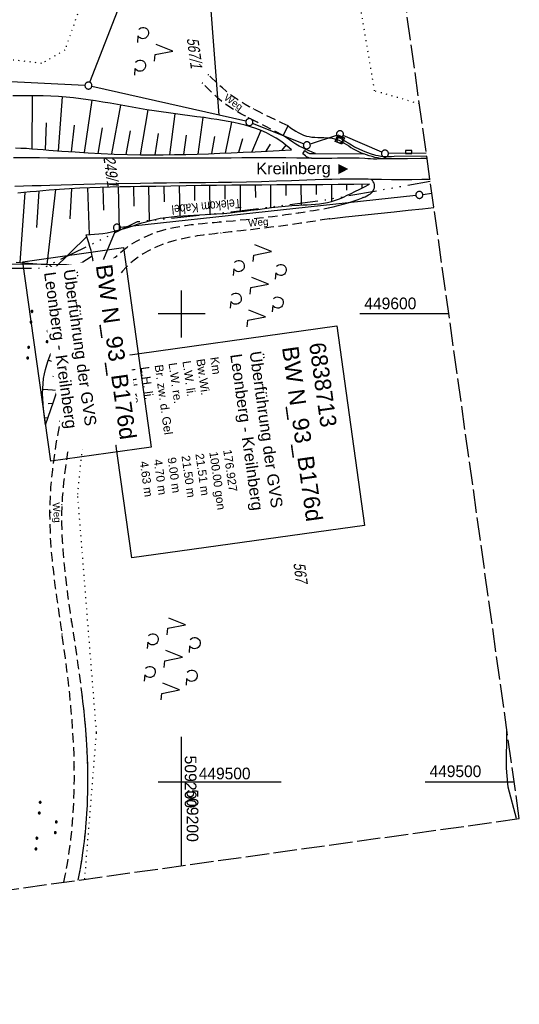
# Model space of a CAD drawing. Extents: x 508886 to 509272, y 449452 to 450225.
# Tile 11 of 45: x 509165 to 509272, y 449452 to 449663. Entities that reach past the tile are written whole.
import ezdxf
from ezdxf.enums import TextEntityAlignment as Align

# ---------------------------------------------------------------- set-up
doc = ezdxf.new("R2010")
doc.units = 0
doc.header["$LTSCALE"] = 10
doc.header["$MEASUREMENT"] = 0
for name, pattern in [('ACAD_ISO14W100', [25.5, 12, -3, 0.5, -3, 0.5, -3, 0.5, -3]), ('AUSGEZOGEN', [0]), ('LT00', [0]), ('LT11', [0.3, 0.2, -0.1]), ('LT14', [0.6, 0.5, -0.1]), ('PUNKTX2_STR', [0.6, 0.1, -0.5])]:
    doc.linetypes.add(name, pattern=pattern)
doc.layers.get('0').update_dxf_attribs({"linetype": 'LT00'})
for name, color, linetype in [('--EK_BW_TEXT_B', 20, 'LT00'), ('--EK_FBR', 250, 'LT00'), ('--WASSER_GRENZE', 180, 'PUNKTX2_STR'), ('BW_TEXT_B', 20, 'AUSGEZOGEN'), ('DFK_FLUR_NR', 250, 'LT00'), ('DFK_GZPKT', 250, 'LT00'), ('DFK_KATASTER', 250, 'LT00'), ('DFK_NUTZUNG', 250, 'LT00'), ('DFK_NUTZUNGSGRENZE', 70, 'PUNKTX2_STR'), ('FELDWEG_TEXT', 250, 'Continuous'), ('ORTSRICHTUNG', 7, 'Continuous'), ('TELEKOM', 210, 'ACAD_ISO14W100'), ('TELEKOM_TEXT', 210, 'Continuous'), ('V123_AFBR_BAB', 250, 'LT00'), ('V123_BOESCH', 250, 'LT00'), ('V123_BOSCHUNG', 250, 'LT00'), ('V123_EINFAHRT', 250, 'LT00'), ('V123_FELDWEG', 250, 'LT11'), ('V123_KA_MULD', 182, 'LT00'), ('V123_RASTER', 250, 'LT00'), ('V123_RINNE', 182, 'LT00'), ('V123_SINKK', 182, 'LT00'), ('V124_FELDWEG', 250, 'LT11'), ('V124_RASTER', 250, 'LT00')]:
    doc.layers.add(name, color=color, linetype=linetype)
doc.layers.add('-BLATT_123-RAND', color=7, linetype='LT14', plot=False)
doc.styles.add('Beschrift', font='ARIAL.TTF')
doc.styles.get("Standard").update_dxf_attribs({"font": 'ARIAL.TTF'})
doc.styles.add('Versorgungsltg', font='ARIAL.TTF', dxfattribs={"width": 0.8, "height": 2})

# ---------------------------------------------------------------- blocks, each defined once
blk = doc.blocks.new('SYMB7010')
at = {"color": 0, "linetype": 'ByBlock'}
for points in [[(-0.031408, 0.499213), (-0.093728, 0.49134), (-0.15457, 0.475719), (-0.212975, 0.452595), (-0.268021, 0.422333), (-0.31884, 0.385411), (-0.36463, 0.342411), (-0.40467, 0.29401), (-0.438329, 0.240973), (-0.465074, 0.184136), (-0.484486, 0.124395), (-0.496256, 0.062692), (-0.5002, 0)], [(-0.5002, 0), (-0.496256, -0.062692), (-0.484486, -0.124395), (-0.465075, -0.184136), (-0.438329, -0.240973), (-0.404671, -0.29401), (-0.36463, -0.342411), (-0.31884, -0.385411), (-0.268021, -0.422333), (-0.212975, -0.452595), (-0.154571, -0.475719), (-0.093728, -0.49134), (-0.031408, -0.499213), (0.031408, -0.499213)], [(0.5002, 0), (0.496256, 0.062692), (0.484485, 0.124395), (0.465074, 0.184136), (0.438329, 0.240973), (0.40467, 0.29401), (0.36463, 0.342411), (0.31884, 0.385411), (0.268021, 0.422333), (0.212975, 0.452595), (0.15457, 0.475719), (0.093728, 0.49134), (0.031408, 0.499213), (-0.031408, 0.499213)], [(0.031408, -0.499213), (0.093728, -0.491341), (0.15457, -0.475719), (0.212975, -0.452595), (0.268021, -0.422333), (0.31884, -0.385411), (0.36463, -0.342411), (0.404671, -0.294011), (0.438329, -0.240974), (0.465075, -0.184136), (0.484486, -0.124395), (0.496256, -0.062692), (0.500201, 0)]]:
    blk.add_lwpolyline(points, dxfattribs=at)
blk = doc.blocks.new('SYMB7201')
at = {"color": 0, "linetype": 'ByBlock'}
for p, q in [((0, 0.385), (-0.11, 0.015)), ((-0.255, -0.385), (-0.115, -0.385)), ((0.445, -0.385), (0.585, -0.385))]:
    blk.add_line(p, q, dxfattribs=at)
for points in [[(0.25, 0.015), (0.11, 0.015), (0, 0.385)], [(-0.393816, -0.383308), (-0.416239, -0.362945), (-0.432849, -0.337617), (-0.442589, -0.308936), (-0.444836, -0.27873), (-0.439449, -0.248923), (-0.426769, -0.221415), (-0.407606, -0.197958), (-0.38318, -0.180047), (-0.355047, -0.168823), (-0.325, -0.165), (-0.294953, -0.168823), (-0.26682, -0.180047), (-0.242394, -0.197959), (-0.223231, -0.221415), (-0.210551, -0.248923), (-0.205164, -0.27873), (-0.207411, -0.308936), (-0.21715, -0.337617), (-0.233761, -0.362945), (-0.256184, -0.383308)], [(0.306185, -0.383308), (0.283761, -0.362945), (0.267151, -0.337617), (0.257411, -0.308936), (0.255164, -0.27873), (0.260552, -0.248923), (0.273231, -0.221415), (0.292394, -0.197958), (0.31682, -0.180047), (0.344953, -0.168823), (0.375, -0.165), (0.405047, -0.168823), (0.43318, -0.180047), (0.457606, -0.197959), (0.476769, -0.221415), (0.489449, -0.248923), (0.494836, -0.27873), (0.492589, -0.308936), (0.48285, -0.337617), (0.466239, -0.362945), (0.443816, -0.383308)]]:
    blk.add_lwpolyline(points, dxfattribs=at)
blk = doc.blocks.new('SYMB7200')
at = {"color": 0, "linetype": 'ByBlock'}
for p, q in [((-0.255, 0.315), (-0.115, 0.315)), ((0.445, 0.315), (0.585, 0.315)), ((0, 0.185), (-0.11, -0.185)), ((0.7, 0.185), (0.59, -0.185)), ((-0.255, -0.585), (-0.115, -0.585)), ((0.445, -0.585), (0.585, -0.585))]:
    blk.add_line(p, q, dxfattribs=at)
for points in [[(-0.393816, 0.316692), (-0.416239, 0.337055), (-0.432849, 0.362384), (-0.442589, 0.391064), (-0.444836, 0.42127), (-0.439449, 0.451077), (-0.426769, 0.478585), (-0.407606, 0.502042), (-0.38318, 0.519953), (-0.355047, 0.531177), (-0.325, 0.535), (-0.294953, 0.531177), (-0.26682, 0.519953), (-0.242394, 0.502042), (-0.223231, 0.478585), (-0.210551, 0.451077), (-0.205164, 0.42127), (-0.207411, 0.391064), (-0.21715, 0.362383), (-0.233761, 0.337055), (-0.256184, 0.316692)], [(0.306184, 0.316692), (0.283761, 0.337055), (0.267151, 0.362383), (0.257411, 0.391064), (0.255164, 0.42127), (0.260551, 0.451077), (0.273231, 0.478585), (0.292394, 0.502042), (0.31682, 0.519953), (0.344953, 0.531177), (0.375, 0.535), (0.405047, 0.531177), (0.43318, 0.519953), (0.457606, 0.502041), (0.476769, 0.478585), (0.489449, 0.451077), (0.494836, 0.42127), (0.492589, 0.391064), (0.48285, 0.362383), (0.466239, 0.337055), (0.443816, 0.316692)], [(-0.45, -0.185), (-0.59, -0.185), (-0.7, 0.185), (-0.81, -0.185)], [(0.25, -0.185), (0.11, -0.185), (0, 0.185)], [(0.95, -0.185), (0.81, -0.185), (0.7, 0.185)], [(-0.393815, -0.583308), (-0.416239, -0.562945), (-0.432849, -0.537616), (-0.442589, -0.508936), (-0.444836, -0.47873), (-0.439448, -0.448923), (-0.426769, -0.421415), (-0.407606, -0.397958), (-0.38318, -0.380047), (-0.355047, -0.368823), (-0.325, -0.365), (-0.294953, -0.368823), (-0.26682, -0.380047), (-0.242394, -0.397959), (-0.223231, -0.421415), (-0.210551, -0.448923), (-0.205164, -0.47873), (-0.207411, -0.508936), (-0.217151, -0.537617), (-0.233761, -0.562945), (-0.256184, -0.583308)], [(0.306185, -0.583308), (0.283761, -0.562945), (0.267151, -0.537616), (0.257411, -0.508936), (0.255164, -0.47873), (0.260552, -0.448923), (0.273231, -0.421415), (0.292394, -0.397958), (0.31682, -0.380047), (0.344953, -0.368823), (0.375, -0.365), (0.405047, -0.368823), (0.43318, -0.380047), (0.457606, -0.397959), (0.476769, -0.421415), (0.489449, -0.448923), (0.494836, -0.47873), (0.492589, -0.508936), (0.482849, -0.537617), (0.466239, -0.562945), (0.443815, -0.583308)]]:
    blk.add_lwpolyline(points, dxfattribs=at)
blk = doc.blocks.new('SYMB7111')
at = {"color": 0, "linetype": 'ByBlock'}
for p, q in [((-0.13, 0.202919), (-0.13, 0.177081)), ((-0.125, 0.172895), (-0.125, 0.207105)), ((-0.12, 0.209164), (-0.12, 0.170836)), ((-0.115, 0.170204), (-0.115, 0.209796)), ((-0.11, 0.209164), (-0.11, 0.170836)), ((-0.105, 0.172895), (-0.105, 0.207105)), ((-0.1, 0.202919), (-0.1, 0.177081)), ((-0.095, 0.189874), (-0.095, 0.190146)), ((0.1, 0.202919), (0.1, 0.177081)), ((0.105, 0.172895), (0.105, 0.207105)), ((0.11, 0.209164), (0.11, 0.170836)), ((0.115, 0.170204), (0.115, 0.209796)), ((0.12, 0.209164), (0.12, 0.170836)), ((0.125, 0.172895), (0.125, 0.207105)), ((0.13, 0.202919), (0.13, 0.177081)), ((0.135, 0.189874), (0.135, 0.190146)), ((-0.515, -0.177081), (-0.515, -0.202919)), ((-0.51, -0.207105), (-0.51, -0.172895)), ((-0.505, -0.170836), (-0.505, -0.209164)), ((-0.5, -0.209796), (-0.5, -0.170204)), ((-0.495, -0.170836), (-0.495, -0.209164)), ((-0.49, -0.207105), (-0.49, -0.172895)), ((-0.485, -0.177081), (-0.485, -0.202919)), ((-0.48, -0.190126), (-0.48, -0.189854)), ((-0.285, -0.177081), (-0.285, -0.202919)), ((-0.28, -0.207105), (-0.28, -0.172895)), ((-0.275, -0.170836), (-0.275, -0.209164)), ((-0.27, -0.209796), (-0.27, -0.170204)), ((-0.265, -0.170836), (-0.265, -0.209164)), ((-0.26, -0.207105), (-0.26, -0.172895)), ((-0.255, -0.177081), (-0.255, -0.202919)), ((-0.25, -0.190126), (-0.25, -0.189854)), ((0.255, -0.177081), (0.255, -0.202919)), ((0.26, -0.207105), (0.26, -0.172895)), ((0.265, -0.170836), (0.265, -0.209164)), ((0.27, -0.209796), (0.27, -0.170204)), ((0.275, -0.170836), (0.275, -0.209164)), ((0.28, -0.207105), (0.28, -0.172895)), ((0.285, -0.177081), (0.285, -0.202919)), ((0.29, -0.190126), (0.29, -0.189854)), ((0.485, -0.177081), (0.485, -0.202919)), ((0.49, -0.207105), (0.49, -0.172895)), ((0.495, -0.170836), (0.495, -0.209164)), ((0.5, -0.209796), (0.5, -0.170204)), ((0.505, -0.170836), (0.505, -0.209164)), ((0.51, -0.207105), (0.51, -0.172895)), ((0.515, -0.177081), (0.515, -0.202919)), ((0.52, -0.190126), (0.52, -0.189854))]:
    blk.add_line(p, q, dxfattribs=at)
for points in [[(-0.095, 0.19), (-0.096981, 0.198678), (-0.10253, 0.205637), (-0.11055, 0.209499), (-0.11945, 0.209499), (-0.12747, 0.205637), (-0.133019, 0.198678), (-0.135, 0.19), (-0.133019, 0.181322), (-0.12747, 0.174363), (-0.11945, 0.170501), (-0.11055, 0.170501), (-0.10253, 0.174363), (-0.096981, 0.181322), (-0.095, 0.19)], [(0.135, 0.19), (0.133019, 0.198678), (0.12747, 0.205637), (0.11945, 0.209499), (0.11055, 0.209499), (0.10253, 0.205637), (0.096981, 0.198678), (0.095, 0.19), (0.096981, 0.181322), (0.10253, 0.174363), (0.11055, 0.170501), (0.11945, 0.170501), (0.12747, 0.174363), (0.133019, 0.181322), (0.135, 0.19)], [(-0.48, -0.19), (-0.481981, -0.181322), (-0.48753, -0.174363), (-0.49555, -0.170501), (-0.50445, -0.170501), (-0.51247, -0.174363), (-0.518019, -0.181322), (-0.52, -0.19), (-0.518019, -0.198678), (-0.51247, -0.205637), (-0.50445, -0.209499), (-0.49555, -0.209499), (-0.48753, -0.205637), (-0.481981, -0.198678), (-0.48, -0.19)], [(-0.25, -0.19), (-0.251981, -0.181322), (-0.25753, -0.174363), (-0.26555, -0.170501), (-0.27445, -0.170501), (-0.28247, -0.174363), (-0.288019, -0.181322), (-0.29, -0.19), (-0.288019, -0.198678), (-0.28247, -0.205637), (-0.27445, -0.209499), (-0.26555, -0.209499), (-0.25753, -0.205637), (-0.251981, -0.198678), (-0.25, -0.19)], [(0.29, -0.19), (0.288019, -0.181322), (0.28247, -0.174363), (0.27445, -0.170501), (0.26555, -0.170501), (0.25753, -0.174363), (0.251981, -0.181322), (0.25, -0.19), (0.251981, -0.198678), (0.25753, -0.205637), (0.26555, -0.209499), (0.27445, -0.209499), (0.28247, -0.205637), (0.288019, -0.198678), (0.29, -0.19)], [(0.52, -0.19), (0.518019, -0.181322), (0.51247, -0.174363), (0.50445, -0.170501), (0.49555, -0.170501), (0.48753, -0.174363), (0.481981, -0.181322), (0.48, -0.19), (0.481981, -0.198678), (0.48753, -0.205637), (0.49555, -0.209499), (0.50445, -0.209499), (0.51247, -0.205637), (0.518019, -0.198678), (0.52, -0.19)]]:
    blk.add_lwpolyline(points, dxfattribs=at)
blk = doc.blocks.new('SYMB0011')
at = {"color": 0, "linetype": 'ByBlock'}
for p, q in [((0.5, 0), (-0.5, 0)), ((0, 0.5), (0, -0.5))]:
    blk.add_line(p, q, dxfattribs=at)
blk = doc.blocks.new('SYMB1210')
at = {"color": 0, "linetype": 'ByBlock'}
blk.add_line((0.018815, -0.179014), (0.055623, -0.17119), dxfattribs=at)
for points in [[(-0.2, -0.2), (-0.2, 0.2), (0.2, 0.2), (0.2, -0.2), (-0.2, -0.2)], [(0.018815, 0.179014), (-0.018815, 0.179014), (-0.055623, 0.17119), (-0.09, 0.155885), (-0.120444, 0.133766), (-0.145623, 0.105801), (-0.164438, 0.073213), (-0.176067, 0.037424), (-0.18, 0)], [(-0.18, 0), (-0.176067, -0.037424), (-0.164438, -0.073213), (-0.145623, -0.105801), (-0.120444, -0.133766), (-0.09, -0.155885), (-0.055623, -0.17119), (-0.018815, -0.179014), (0.018815, -0.179014)], [(0.18, 0), (0.176067, 0.037424), (0.164438, 0.073213), (0.145623, 0.105801), (0.120444, 0.133766), (0.09, 0.155885), (0.055623, 0.17119), (0.018815, 0.179014)], [(0.055623, -0.17119), (0.09, -0.155885), (0.120444, -0.133766), (0.145623, -0.105801), (0.164438, -0.073213), (0.176067, -0.037424), (0.18, 0)]]:
    blk.add_lwpolyline(points, dxfattribs=at)
blk = doc.blocks.new('SYMB0652')
at = {"color": 0, "linetype": 'ByBlock'}
blk.add_lwpolyline([(-0.15, -0.075), (0.15, -0.075), (0.15, 0.075), (-0.15, 0.075), (-0.15, -0.075)], dxfattribs=at)

msp = doc.modelspace()

# ---------------------------------------------------------------- linework, layer by layer
at = {"layer": '--EK_FBR'}
for points in [[(509252.45, 449633.22), (509251.09, 449633.2), (509248.28, 449633.18), (509245.48, 449633.17), (509244.68, 449633.16), (509243.87, 449633.16), (509243.07, 449633.15), (509242.37, 449633.13), (509241.68, 449633.12), (509240.98, 449633.12), (509240.37, 449633.15), (509239.75, 449633.19), (509239.13, 449633.23), (509237.96, 449633.28), (509236.79, 449633.31), (509235.62, 449633.31), (509234.45, 449633.3), (509233.28, 449633.28), (509232.11, 449633.26), (509230.93, 449633.24), (509229.76, 449633.23), (509228.59, 449633.24), (509227.76, 449633.26), (509226.92, 449633.28), (509224.59, 449633.32), (509222.25, 449633.35), (509219.91, 449633.37), (509217.57, 449633.37), (509215.23, 449633.36), (509212.89, 449633.35), (509210.55, 449633.33), (509206.67, 449633.32), (509202.79, 449633.31), (509198.9, 449633.31), (509195.02, 449633.31), (509191.13, 449633.31), (509187.19, 449633.31), (509183.25, 449633.31), (509179.31, 449633.31), (509175.37, 449633.32), (509171.43, 449633.33), (509169.59, 449633.34), (509167.75, 449633.35), (509165.9, 449633.35), (509164.06, 449633.34)], [(509253.07, 449628.73), (509251.32, 449628.71), (509249.16, 449628.69), (509247, 449628.68), (509244.84, 449628.69), (509242.68, 449628.72), (509240.52, 449628.77), (509239.86, 449628.79), (509239.2, 449628.81), (509237.41, 449628.84), (509235.63, 449628.84), (509233.85, 449628.81), (509232.07, 449628.77), (509230.28, 449628.71), (509228.5, 449628.65), (509226.72, 449628.58), (509223.5, 449628.47), (509220.28, 449628.36), (509217.07, 449628.27), (509213.85, 449628.19), (509210.64, 449628.12), (509207.87, 449628.08), (509205.1, 449628.04), (509202.33, 449628.02), (509199.55, 449628), (509196.78, 449627.97), (509194.01, 449627.95), (509191.24, 449627.92), (509186.38, 449627.85), (509181.53, 449627.75), (509176.67, 449627.63), (509171.81, 449627.48), (509169.95, 449627.42), (509168.09, 449627.36), (509166.22, 449627.3), (509164.36, 449627.26)]]:
    msp.add_lwpolyline(points, dxfattribs=at)
at = {"layer": '--WASSER_GRENZE', "ltscale": 0.2}
for p, q in [((509186.9, 449690.11), (509175.04, 449656.39)), ((509170.12, 449653.56), (509154.91, 449655.35)), ((509175.04, 449656.39), (509170.12, 449653.56))]:
    msp.add_line(p, q, dxfattribs=at)
at = {"layer": '-BLATT_123-RAND'}
msp.add_lwpolyline([(508885.55, 450185.32), (508987.91, 449452.43), (509272.15, 449492.13), (509169.8, 450225.01), (508885.55, 450185.32)], dxfattribs=at)
at = {"layer": 'DFK_KATASTER'}
for p, q in [((509180.35, 449649.52), (509187.59, 449668)), ((509207.99, 449642.48), (509206.03, 449668.6)), ((509179.33, 449648.86), (509149.49, 449650.33)), ((509207.99, 449642.48), (509180.81, 449648.65)), ((509213.73, 449641.18), (509207.99, 449642.48)), ((509226.05, 449636.34), (509215.16, 449640.73)), ((509233.11, 449638.18), (509227.46, 449636.3)), ((509242.75, 449634.57), (509234.51, 449638.12)), ((509252.28, 449634.39), (509244.19, 449634.28)), ((509251.53, 449625.55), (509253.48, 449625.8)), ((509186.92, 449618.52), (509250.04, 449625.37)), ((509183.14, 449611.26), (509185.88, 449617.75)), ((509153.66, 449610.76), (509182.1, 449610.57)), ((509269.41, 449502.9), (509269.5, 449511.09)), ((509269.75, 449498.86), (509269.41, 449502.9)), ((509271.54, 449492.15), (509269.75, 449498.86))]:
    msp.add_line(p, q, dxfattribs=at)
at = {"layer": 'DFK_NUTZUNGSGRENZE', "ltscale": 0.2}
for p, q in [((509241.24, 449647.67), (509238.31, 449665.09)), ((509250.81, 449644.9), (509241.24, 449647.67)), ((509177.78, 449561.45), (509182.77, 449609.82)), ((509181.81, 449510.55), (509177.78, 449561.45)), ((509179.3, 449479.16), (509181.81, 449510.55))]:
    msp.add_line(p, q, dxfattribs=at)
at = {"layer": 'TELEKOM', "ltscale": 0.05, "flags": 128}
msp.add_lwpolyline([(508970.54, 449576.78), (508970.6, 449579.72), (508970.81, 449590.48), (508971.1, 449606.7), (508971.16, 449615.36), (508971.5, 449622.2), (508973.21, 449637.82), (508975.04, 449649.79), (508976.07, 449652.98), (508978.23, 449655.15), (508981.46, 449656.53), (508981.46, 449656.53), (508984.59, 449655.4), (508988.58, 449654.06), (508992.24, 449652.87), (508997.77, 449650.87), (509001.16, 449649.28), (509004.85, 449647.99), (509010.18, 449645.49), (509011.41, 449643.68), (509012.22, 449640.5), (509013.56, 449632.36), (509024.81, 449627.93), (509025.17, 449629.25), (509037.9, 449624.42), (509044.67, 449622.33), (509069.01, 449616.21), (509078.34, 449614.23), (509091.13, 449613.27), (509095.32, 449612.99), (509099.14, 449612.51), (509114.17, 449613.63), (509141.67, 449612.78), (509156.94, 449609.73), (509170.38, 449609.81), (509190.55, 449619.73), (509210.58, 449621.83), (509230.29, 449624.32), (509253.12, 449628.38)], dxfattribs=at)
at = {"layer": 'V123_AFBR_BAB'}
for points in [[(509252.45, 449633.22), (509251.09, 449633.2), (509248.28, 449633.18), (509245.48, 449633.17), (509244.68, 449633.16), (509243.87, 449633.16), (509243.07, 449633.15), (509242.37, 449633.13), (509241.68, 449633.12), (509240.98, 449633.12), (509240.37, 449633.15), (509239.75, 449633.19), (509239.13, 449633.23), (509237.96, 449633.28), (509236.79, 449633.31), (509235.62, 449633.31), (509234.45, 449633.3), (509233.28, 449633.28), (509232.11, 449633.26), (509230.93, 449633.24), (509229.76, 449633.23), (509228.59, 449633.24), (509227.76, 449633.26), (509226.92, 449633.28), (509224.59, 449633.32), (509222.25, 449633.35), (509219.91, 449633.37), (509217.57, 449633.37), (509215.23, 449633.36), (509212.89, 449633.35), (509210.55, 449633.33), (509206.67, 449633.32), (509202.79, 449633.31), (509198.9, 449633.31), (509195.02, 449633.31), (509191.13, 449633.31), (509187.19, 449633.31), (509183.25, 449633.31), (509179.31, 449633.31), (509175.37, 449633.32), (509171.43, 449633.33), (509169.59, 449633.34), (509167.75, 449633.35), (509165.9, 449633.35), (509164.06, 449633.34)], [(509253.07, 449628.73), (509251.32, 449628.71), (509249.16, 449628.69), (509247, 449628.68), (509244.84, 449628.69), (509242.68, 449628.72), (509240.52, 449628.77), (509239.86, 449628.79), (509239.2, 449628.81), (509237.41, 449628.84), (509235.63, 449628.84), (509233.85, 449628.81), (509232.07, 449628.77), (509230.28, 449628.71), (509228.5, 449628.65), (509226.72, 449628.58), (509223.5, 449628.47), (509220.28, 449628.36), (509217.07, 449628.27), (509213.85, 449628.19), (509210.64, 449628.12), (509207.87, 449628.08), (509205.1, 449628.04), (509202.33, 449628.02), (509199.55, 449628), (509196.78, 449627.97), (509194.01, 449627.95), (509191.24, 449627.92), (509186.38, 449627.85), (509181.53, 449627.75), (509176.67, 449627.63), (509171.81, 449627.48), (509169.95, 449627.42), (509168.09, 449627.36), (509166.22, 449627.3), (509164.36, 449627.26)]]:
    msp.add_lwpolyline(points, dxfattribs=at)
at = {"layer": 'V123_BOESCH'}
for points in [[(509223.44, 449635.08), (509222.88, 449635.56), (509222.32, 449636.02), (509221.76, 449636.48), (509221.18, 449636.91), (509220.19, 449637.58), (509219.16, 449638.17), (509218.1, 449638.71), (509217, 449639.19), (509215.88, 449639.62), (509214.73, 449640), (509213.56, 449640.34), (509212.38, 449640.64), (509211.18, 449640.91), (509209.97, 449641.14), (509208.76, 449641.36), (509207.55, 449641.56), (509206.33, 449641.74), (509204.79, 449641.96), (509203.25, 449642.17), (509201.72, 449642.37), (509200.2, 449642.56), (509198.68, 449642.76), (509197.16, 449642.97), (509195.65, 449643.18), (509194.14, 449643.41), (509192.57, 449643.66), (509191.01, 449643.92), (509189.45, 449644.2), (509187.88, 449644.48), (509186.31, 449644.76), (509184.75, 449645.04), (509183.18, 449645.3), (509181.6, 449645.56), (509180.03, 449645.79), (509178.46, 449646), (509176.88, 449646.19), (509175.3, 449646.34), (509173.68, 449646.46), (509172.06, 449646.54), (509170.44, 449646.6), (509168.82, 449646.63), (509167.2, 449646.64), (509165.57, 449646.63), (509163.94, 449646.61)], [(509164.47, 449635.51), (509165.65, 449635.47), (509166.83, 449635.41), (509168.02, 449635.33), (509169.21, 449635.24), (509170.4, 449635.14), (509171.59, 449635.04), (509174.41, 449634.82), (509177.22, 449634.62), (509180.02, 449634.44), (509182.82, 449634.29), (509185.61, 449634.18), (509188.4, 449634.09), (509191.2, 449634.04), (509193.62, 449634.02), (509196.04, 449634.03), (509198.46, 449634.06), (509200.89, 449634.11), (509203.31, 449634.17), (509205.74, 449634.25), (509208.17, 449634.35), (509210.59, 449634.45), (509213.16, 449634.57), (509215.73, 449634.69), (509218.3, 449634.82), (509220.87, 449634.95), (509223.44, 449635.08)], [(509240.11, 449627.71), (509236.79, 449627.68), (509233.46, 449627.65), (509230.14, 449627.63), (509226.81, 449627.61), (509223.59, 449627.59), (509220.37, 449627.58), (509217.14, 449627.56), (509213.92, 449627.54), (509210.69, 449627.51), (509207.45, 449627.47), (509204.2, 449627.43), (509200.95, 449627.38), (509197.71, 449627.33), (509194.47, 449627.27), (509191.23, 449627.22), (509189.06, 449627.18), (509186.89, 449627.15), (509184.73, 449627.1), (509182.56, 449627.04), (509180.39, 449626.97), (509178.22, 449626.88), (509176.05, 449626.77), (509173.87, 449626.63), (509171.69, 449626.46), (509170.34, 449626.34), (509168.99, 449626.21), (509167.64, 449626.08), (509166.3, 449625.95), (509164.96, 449625.82)], [(509179.62, 449616.9), (509180.51, 449616.97), (509181.4, 449617.04), (509182.29, 449617.12), (509183.17, 449617.23), (509184.05, 449617.37), (509184.99, 449617.55), (509185.93, 449617.77), (509186.86, 449618.02), (509187.78, 449618.29), (509188.71, 449618.58), (509189.63, 449618.87), (509190.55, 449619.16), (509191.48, 449619.45), (509192.4, 449619.72), (509193.33, 449619.97), (509194.26, 449620.2), (509195.44, 449620.44), (509196.62, 449620.63), (509197.82, 449620.78), (509199.01, 449620.9), (509200.22, 449621), (509201.42, 449621.07), (509202.63, 449621.13), (509203.84, 449621.19), (509205.05, 449621.24), (509206.26, 449621.31), (509207.46, 449621.38), (509208.93, 449621.5), (509210.4, 449621.64), (509211.86, 449621.8), (509213.33, 449621.98), (509214.79, 449622.17), (509216.25, 449622.36), (509217.71, 449622.54), (509219.17, 449622.72), (509220.63, 449622.89), (509222.1, 449623.04), (509223.57, 449623.16), (509225.05, 449623.26), (509225.94, 449623.3), (509226.82, 449623.34), (509227.71, 449623.39), (509228.59, 449623.45), (509229.46, 449623.54), (509230.33, 449623.66), (509231.19, 449623.83), (509232.05, 449624.05), (509232.9, 449624.33), (509233.75, 449624.64), (509234.58, 449624.99), (509235.4, 449625.36), (509236.22, 449625.75), (509237.03, 449626.15), (509238.06, 449626.66), (509239.09, 449627.18), (509240.11, 449627.71)], [(509170.92, 449576.28), (509171.5, 449577.93), (509172.08, 449579.59), (509172.65, 449581.25), (509173.2, 449582.91), (509173.74, 449584.58), (509174.2, 449586.07), (509174.65, 449587.57), (509175.09, 449589.07), (509175.53, 449590.57), (509175.97, 449592.08), (509176.42, 449593.58), (509176.88, 449595.09), (509177.37, 449596.6), (509177.87, 449598.11), (509178.41, 449599.63), (509178.77, 449600.59), (509179.13, 449601.54), (509179.48, 449602.5), (509179.83, 449603.46), (509180.15, 449604.42), (509180.45, 449605.39), (509180.7, 449606.35), (509180.91, 449607.31), (509181.06, 449608.28), (509181.14, 449609.24), (509181.15, 449610.21), (509181.1, 449611.04), (509180.99, 449611.88), (509180.83, 449612.72), (509180.64, 449613.55), (509180.41, 449614.39), (509180.16, 449615.23), (509179.89, 449616.06), (509179.62, 449616.9)], [(509171.74, 449610.49), (509169.97, 449610.6), (509168.19, 449610.72), (509166.41, 449610.84), (509164.64, 449610.97)], [(509170.92, 449576.28), (509170.77, 449577.4), (509170.63, 449578.52), (509170.51, 449579.64), (509170.4, 449580.76), (509170.33, 449581.86), (509170.3, 449582.97), (509170.31, 449584.06), (509170.38, 449585.14), (509170.51, 449586.21), (509170.69, 449587.18), (509170.92, 449588.14), (509171.19, 449589.1), (509171.5, 449590.05), (509171.84, 449590.99), (509172.21, 449591.94), (509172.59, 449592.89), (509172.98, 449593.84), (509173.36, 449594.79), (509173.75, 449595.76), (509174.12, 449596.74), (509174.47, 449597.72), (509174.74, 449598.55), (509174.98, 449599.38), (509175.18, 449600.22), (509175.35, 449601.06), (509175.47, 449601.9), (509175.53, 449602.73), (509175.52, 449603.57), (509175.44, 449604.39), (509175.29, 449605.21), (509175.09, 449605.89), (509174.83, 449606.56), (509174.52, 449607.2), (509174.15, 449607.81), (509173.73, 449608.39), (509173.27, 449608.95), (509172.78, 449609.47), (509172.27, 449609.99), (509171.74, 449610.49)]]:
    msp.add_lwpolyline(points, dxfattribs=at)
at = {"layer": 'V123_BOSCHUNG'}
for p, q in [((509168.08, 449646.63), (509168.01, 449635.33)), ((509174.45, 449646.41), (509173.61, 449634.88)), ((509180.83, 449645.67), (509179.17, 449634.49)), ((509186.91, 449644.65), (509185.04, 449634.2)), ((509192.76, 449643.63), (509191.17, 449634.04)), ((509198.57, 449642.78), (509197.37, 449634.04)), ((509171.04, 449640.84), (509170.84, 449635.11)), ((509204.53, 449641.99), (509203.43, 449634.18)), ((509210.67, 449641.01), (509209.29, 449634.39)), ((509177.02, 449640.39), (509176.37, 449634.67)), ((509182.99, 449639.75), (509182.07, 449634.33)), ((509188.97, 449639.11), (509188.08, 449634.1)), ((509194.97, 449638.6), (509194.28, 449634.02)), ((509216.89, 449639.24), (509214.99, 449634.65)), ((509200.97, 449638.24), (509200.41, 449634.1)), ((509206.99, 449637.91), (509206.39, 449634.28)), ((509212.97, 449637.4), (509212.15, 449634.52)), ((509218.88, 449636.32), (509217.99, 449634.8)), ((509222.29, 449636.05), (509221.41, 449634.98)), ((509165.49, 449610.91), (509166.54, 449625.97)), ((509169.03, 449618.48), (509169.54, 449626.26)), ((509171.25, 449610.6), (509173.13, 449626.59)), ((509176.47, 449626.83), (509176.07, 449620.33)), ((509179.88, 449626.95), (509180.24, 449616.95)), ((509183.17, 449627.06), (509183.3, 449622.16)), ((509186.44, 449627.14), (509186.64, 449617.96)), ((509189.7, 449627.2), (509189.78, 449623.07)), ((509192.95, 449627.25), (509193.09, 449619.91)), ((509196.2, 449627.3), (509196.27, 449623.95)), ((509199.45, 449627.36), (509199.58, 449620.95)), ((509202.71, 449627.41), (509202.76, 449624.27)), ((509205.97, 449627.45), (509206.05, 449621.29)), ((509209.24, 449627.49), (509209.26, 449624.51)), ((509212.49, 449627.53), (509212.53, 449621.88)), ((509215.74, 449627.55), (509215.76, 449624.92)), ((509218.99, 449627.57), (509219.02, 449622.7)), ((509222.24, 449627.59), (509222.25, 449625.32)), ((509225.49, 449627.6), (509225.52, 449623.28)), ((509228.74, 449627.62), (509228.75, 449625.54)), ((509231.99, 449627.64), (509232.01, 449624.04)), ((509235.24, 449627.67), (509235.24, 449626.48)), ((509238.49, 449627.69), (509238.49, 449626.88)), ((509172.65, 449609.6), (509179.72, 449616.59)), ((509177.46, 449610.21), (509180.89, 449612.42)), ((509175.03, 449606.05), (509181.04, 449608.13)), ((509177.78, 449603.94), (509180.06, 449604.14)), ((509175.37, 449601.18), (509178.82, 449600.73)), ((509176.22, 449598.09), (509177.72, 449597.67)), ((509173.76, 449595.8), (509176.76, 449594.7)), ((509174.27, 449592.42), (509175.89, 449591.8)), ((509171.54, 449590.14), (509175.08, 449589.01)), ((509172.48, 449586.72), (509174.29, 449586.37)), ((509170.31, 449583.9), (509173.47, 449583.74)), ((509171.47, 449580.85), (509172.54, 449580.91)), ((509170.73, 449577.76), (509171.48, 449577.86))]:
    msp.add_line(p, q, dxfattribs=at)
at = {"layer": 'V123_EINFAHRT'}
msp.add_line((509221.69, 449638.14), (509222.74, 449640.2), dxfattribs=at)
for points in [[(509222.74, 449640.2), (509223.28, 449639.82), (509223.82, 449639.45), (509224.37, 449639.1), (509224.92, 449638.77), (509225.48, 449638.48), (509226.06, 449638.23), (509226.65, 449638.03), (509227.25, 449637.9), (509227.85, 449637.81), (509228.47, 449637.76), (509229.1, 449637.73), (509229.74, 449637.71), (509230.37, 449637.69), (509231.01, 449637.67), (509231.58, 449637.63), (509232.14, 449637.56), (509232.68, 449637.45), (509233.21, 449637.3), (509233.74, 449637.09), (509234.24, 449636.83), (509234.73, 449636.54), (509235.21, 449636.23), (509235.69, 449635.91), (509236.17, 449635.59), (509236.66, 449635.29), (509237.21, 449634.99), (509237.77, 449634.71), (509238.34, 449634.45), (509238.91, 449634.2)], [(509228.61, 449634.29), (509227.91, 449634.58), (509227.22, 449634.87), (509226.54, 449635.18), (509225.87, 449635.51), (509225.14, 449635.9), (509224.43, 449636.31), (509223.74, 449636.75), (509223.05, 449637.2), (509222.37, 449637.67), (509221.69, 449638.14)], [(509231.33, 449622.65), (509232.39, 449622.92), (509233.45, 449623.19), (509234.51, 449623.48), (509235.57, 449623.78), (509236.63, 449624.11), (509237.7, 449624.48), (509238.76, 449624.88), (509239.18, 449625.05), (509239.58, 449625.23), (509239.96, 449625.44), (509240.32, 449625.69), (509240.63, 449625.98), (509240.9, 449626.32), (509241.07, 449626.64), (509241.19, 449626.98), (509241.24, 449627.33), (509241.21, 449627.67), (509241.11, 449627.97), (509240.95, 449628.24), (509240.75, 449628.51), (509240.52, 449628.77)], [(509231.58, 449620.35), (509235.03, 449620.73), (509238.49, 449621.12), (509241.94, 449621.49), (509245.39, 449621.86), (509248.43, 449622.18), (509251.47, 449622.49), (509253.91, 449622.73)]]:
    msp.add_lwpolyline(points, dxfattribs=at)
at = {"layer": 'V123_FELDWEG', "flags": 128}
for points in [[(509222.74, 449640.2), (509221.49, 449640.79), (509220.25, 449641.38), (509219.01, 449641.97), (509217.77, 449642.58), (509216.54, 449643.2), (509215.32, 449643.83), (509214.45, 449644.3), (509213.59, 449644.79), (509212.74, 449645.29), (509211.9, 449645.82), (509211.09, 449646.38), (509210.27, 449646.99), (509209.48, 449647.63), (509208.7, 449648.3), (509207.94, 449648.99), (509207.2, 449649.69), (509206.46, 449650.4), (509205.72, 449651.12)], [(509221.69, 449638.14), (509219.84, 449639.09), (509218, 449640.04), (509216.15, 449640.99), (509214.3, 449641.94), (509213.48, 449642.37), (509212.67, 449642.8), (509211.87, 449643.24), (509211.08, 449643.7), (509210.3, 449644.18), (509209.55, 449644.7), (509208.76, 449645.28), (509208.01, 449645.9), (509207.27, 449646.55), (509206.55, 449647.22), (509205.85, 449647.9), (509205.15, 449648.6), (509204.46, 449649.31)], [(509174.84, 449478.54), (509175.14, 449479.95), (509175.6, 449482.51), (509175.99, 449485.08), (509176.32, 449487.65), (509176.58, 449490.23), (509176.79, 449492.82), (509176.94, 449495.41), (509177.03, 449498), (509177.07, 449500.59), (509177.06, 449503.17), (509177, 449505.76), (509176.89, 449508.35), (509176.74, 449510.93), (509176.56, 449513.51), (509176.33, 449516.09), (509176.08, 449518.67), (509175.8, 449521.25), (509175.49, 449523.82), (509175.17, 449526.4), (509174.82, 449528.98), (509174.46, 449531.55), (509174.18, 449533.53), (509173.89, 449535.51), (509173.61, 449537.49), (509173.33, 449539.47), (509173.06, 449541.45), (509172.81, 449543.43), (509172.58, 449545.41), (509172.37, 449547.39), (509172.2, 449549.37), (509172.05, 449551.35), (509171.94, 449553.33), (509171.88, 449555.31), (509171.85, 449557.29), (509171.89, 449559.27), (509171.96, 449561.12), (509172.08, 449562.98), (509172.24, 449564.83), (509172.44, 449566.67), (509172.67, 449568.52), (509172.94, 449570.37), (509173.22, 449572.21), (509173.53, 449574.04), (509173.99, 449576.57), (509174.48, 449579.09), (509174.99, 449581.59), (509175.54, 449584.09), (509176.05, 449586.32), (509176.58, 449588.54), (509177.13, 449590.75), (509177.7, 449592.97), (509178.3, 449595.19), (509178.93, 449597.41), (509179.59, 449599.64), (509179.93, 449600.76), (509180.28, 449601.88), (509180.66, 449602.99), (509181.05, 449604.09), (509181.47, 449605.18), (509181.93, 449606.24), (509182.42, 449607.28), (509182.96, 449608.29), (509183.55, 449609.27), (509184.18, 449610.21), (509184.88, 449611.1), (509185.66, 449611.98), (509186.51, 449612.8), (509187.41, 449613.57), (509188.35, 449614.29), (509189.35, 449614.96), (509190.38, 449615.57), (509191.44, 449616.14), (509192.53, 449616.65), (509193.64, 449617.12), (509194.76, 449617.52), (509195.95, 449617.9), (509197.16, 449618.22), (509198.36, 449618.49), (509199.58, 449618.72), (509200.8, 449618.92), (509202.03, 449619.09), (509203.26, 449619.23), (509204.49, 449619.36), (509205.73, 449619.47), (509206.97, 449619.58), (509208.2, 449619.68), (509211.02, 449619.94), (509213.82, 449620.22), (509216.63, 449620.52), (509219.42, 449620.86), (509222.22, 449621.23), (509225.01, 449621.64), (509226.59, 449621.88), (509228.17, 449622.13), (509229.75, 449622.39), (509231.33, 449622.65)], [(509231.58, 449620.35), (509230.05, 449620.1), (509228.51, 449619.85), (509226.98, 449619.61), (509225.45, 449619.38), (509223.32, 449619.07), (509221.2, 449618.79), (509219.07, 449618.52), (509216.94, 449618.26), (509214.8, 449618.01), (509212.67, 449617.77), (509210.53, 449617.54), (509208.39, 449617.3), (509207.12, 449617.16), (509205.85, 449617.01), (509204.59, 449616.85), (509203.32, 449616.67), (509202.06, 449616.46), (509200.81, 449616.23), (509199.57, 449615.95), (509198.33, 449615.63), (509197.11, 449615.26), (509195.9, 449614.84), (509194.84, 449614.4), (509193.79, 449613.92), (509192.76, 449613.39), (509191.76, 449612.82), (509190.8, 449612.19), (509189.87, 449611.51), (509188.99, 449610.78), (509188.16, 449610.01), (509187.39, 449609.18), (509186.66, 449608.29), (509185.98, 449607.35), (509185.37, 449606.38), (509184.8, 449605.36), (509184.27, 449604.32), (509183.79, 449603.25), (509183.33, 449602.16), (509182.9, 449601.06), (509182.5, 449599.95), (509182.11, 449598.83), (509181.39, 449596.65), (509180.71, 449594.48), (509180.07, 449592.3), (509179.47, 449590.12), (509178.91, 449587.94), (509178.39, 449585.75), (509177.91, 449583.54), (509177.51, 449581.58), (509177.13, 449579.6), (509176.78, 449577.62), (509176.44, 449575.63), (509176.11, 449573.64), (509175.86, 449572.04), (509175.61, 449570.44), (509175.37, 449568.84), (509175.15, 449567.24), (509174.95, 449565.64), (509174.77, 449564.03), (509174.62, 449562.43), (509174.5, 449560.82), (509174.41, 449559.22), (509174.36, 449557.29), (509174.35, 449555.37), (509174.39, 449553.44), (509174.48, 449551.51), (509174.6, 449549.59), (509174.75, 449547.66), (509174.94, 449545.73), (509175.15, 449543.81), (509175.39, 449541.88), (509175.64, 449539.96), (509175.91, 449538.03), (509176.18, 449536.11), (509176.47, 449534.19), (509176.81, 449531.87), (509177.16, 449529.55), (509177.5, 449527.23), (509177.83, 449524.92), (509178.16, 449522.6), (509178.46, 449520.28), (509178.75, 449517.97), (509179.01, 449515.65), (509179.25, 449513.33), (509179.45, 449511.01), (509179.63, 449508.68), (509179.76, 449506.35), (509179.87, 449503.5), (509179.91, 449500.65), (509179.88, 449497.8), (509179.79, 449494.95), (509179.62, 449492.1), (509179.38, 449489.25), (509179.06, 449486.41), (509178.67, 449483.58), (509178.19, 449480.75), (509177.83, 449478.95)]]:
    msp.add_lwpolyline(points, dxfattribs=at)
at = {"layer": 'V123_RASTER'}
for p, q in [((509200, 449595), (509200, 449605)), ((509205, 449600), (509195, 449600)), ((509257.09, 449600), (509238.1, 449600)), ((509195, 449500), (509205, 449500)), ((509200, 449482.05), (509200, 449501.04)), ((509252.06, 449500), (509271.05, 449500))]:
    msp.add_line(p, q, dxfattribs=at)
at = {"layer": 'V123_RINNE', "color": 186}
for p, q in [((509233.21, 449637.3), (509233.58, 449637.85)), ((509225.92, 449634.2), (509226.33, 449634.91))]:
    msp.add_line(p, q, dxfattribs=at)
for points in [[(509233.58, 449637.85), (509234.24, 449637.41), (509234.91, 449636.97), (509235.58, 449636.55), (509236.26, 449636.13), (509236.95, 449635.74), (509238.02, 449635.2), (509239.13, 449634.72), (509240.26, 449634.31), (509241.42, 449633.97), (509241.98, 449633.85), (509242.54, 449633.74), (509243.11, 449633.68), (509243.69, 449633.65), (509244.27, 449633.66), (509244.85, 449633.68), (509245.43, 449633.72), (509252.37, 449633.78)], [(509228.59, 449633.24), (509228.18, 449633.25), (509227.77, 449633.27), (509227.38, 449633.33), (509227, 449633.45), (509226.71, 449633.59), (509226.44, 449633.78), (509226.18, 449633.98), (509225.92, 449634.2)], [(509226.33, 449634.91), (509226.56, 449634.73), (509226.8, 449634.56), (509227.05, 449634.41), (509227.32, 449634.32), (509227.63, 449634.27), (509227.95, 449634.27), (509228.28, 449634.28), (509228.61, 449634.29), (509238.91, 449634.2)], [(509243.07, 449633.15), (509242.47, 449633.24), (509241.88, 449633.35), (509241.29, 449633.47), (509240.69, 449633.63), (509240.09, 449633.81), (509239.5, 449634), (509238.91, 449634.2)]]:
    msp.add_lwpolyline(points, dxfattribs=at)
at = {"layer": 'V124_FELDWEG', "flags": 128}
for points in [[(509174.84, 449478.54), (509175.14, 449479.95), (509175.6, 449482.51), (509175.99, 449485.08), (509176.32, 449487.65), (509176.58, 449490.23), (509176.79, 449492.82), (509176.94, 449495.41), (509177.03, 449498), (509177.07, 449500.59), (509177.06, 449503.17), (509177, 449505.76), (509176.89, 449508.35), (509176.74, 449510.93), (509176.56, 449513.51), (509176.33, 449516.09), (509176.08, 449518.67), (509175.89, 449520.43)], [(509178.59, 449519.22), (509178.75, 449517.97), (509179.01, 449515.65), (509179.25, 449513.33), (509179.45, 449511.01), (509179.63, 449508.68), (509179.76, 449506.35), (509179.87, 449503.5), (509179.91, 449500.65), (509179.88, 449497.8), (509179.79, 449494.95), (509179.62, 449492.1), (509179.38, 449489.25), (509179.06, 449486.41), (509178.67, 449483.58), (509178.19, 449480.75), (509177.83, 449478.95)]]:
    msp.add_lwpolyline(points, dxfattribs=at)
at = {"layer": 'V124_RASTER'}
for p, q in [((509200, 449489.51), (509200, 449509.58)), ((509195.02, 449500), (509221.29, 449500))]:
    msp.add_line(p, q, dxfattribs=at)

# ---------------------------------------------------------------- block references
at = {"layer": 'DFK_GZPKT', "xscale": 1.500000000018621, "yscale": 1.5, "zscale": 1.5, "rotation": 264.7377099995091}
for p in [(509180.08, 449648.82), (509214.46, 449641.01), (509233.82, 449638.42), (509226.75, 449636.06), (509243.44, 449634.27), (509250.79, 449625.45), (509186.17, 449618.44), (509182.85, 449610.57)]:
    msp.add_blockref('SYMB7010', p, dxfattribs=at)
at = {"layer": 'DFK_NUTZUNG', "xscale": 10.00000000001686, "yscale": 10, "zscale": 10, "rotation": 264.7377100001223}
for name, p in [('SYMB7201', (509194.27, 449656.54)), ('SYMB7200', (509216.73, 449606.55)), ('SYMB7111', (509169.44, 449595.38)), ('SYMB7200', (509198.34, 449526.77)), ('SYMB7111', (509171.21, 449490.45))]:
    msp.add_blockref(name, p, dxfattribs=at)
at = {"layer": 'V123_FELDWEG', "xscale": 0.09999999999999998, "yscale": 0.1, "zscale": 0.1, "rotation": 277.95061}
for p in [(509205.72, 449651.12), (509204.46, 449649.31), (509209.55, 449644.7), (509211.09, 449646.38), (509215.32, 449643.83), (509214.3, 449641.94), (509238.76, 449624.88), (509225.01, 449621.64), (509231.33, 449622.65), (509208.2, 449619.68), (509225.45, 449619.38), (509231.58, 449620.35), (509194.76, 449617.52), (509208.39, 449617.3), (509195.9, 449614.84), (509184.88, 449611.1), (509187.39, 449609.18), (509179.59, 449599.64), (509182.11, 449598.83), (509175.54, 449584.09), (509177.91, 449583.54), (509173.53, 449574.04), (509176.11, 449573.64), (509171.89, 449559.27), (509174.41, 449559.22), (509172.05, 449557.54), (509176.47, 449534.19), (509174.46, 449531.55), (509179.76, 449506.35), (509177.06, 449503.17)]:
    msp.add_blockref('SYMB0011', p, dxfattribs=at)
at = {"layer": 'V123_KA_MULD', "color": 186, "xscale": 3.800000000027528, "yscale": 3.800000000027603, "zscale": 3.8, "rotation": 336.6748245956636}
msp.add_blockref('SYMB1210', (509233.8, 449637.27), dxfattribs=at)
at = {"layer": 'V123_SINKK', "color": 186, "xscale": 4.499999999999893, "yscale": 4.49999999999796, "zscale": 4.5, "rotation": 180.7954171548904}
msp.add_blockref('SYMB0652', (509248.53, 449634.61), dxfattribs=at)
at = {"layer": 'V124_FELDWEG', "xscale": 0.100000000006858, "yscale": 0.09999999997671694, "zscale": 0.1, "rotation": 245.7720000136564}
for p in [(509179.76, 449506.35), (509177.06, 449503.17)]:
    msp.add_blockref('SYMB0011', p, dxfattribs=at)

# ---------------------------------------------------------------- texts
at = {"layer": 'DFK_FLUR_NR', "oblique": 13.754, "width": 0.75}
for s, p in [('567/1', (509201.06, 449658.9)), ('249/1', (509183.25, 449633.58)), ('567', (509223.84, 449546.72))]:
    msp.add_text(s, height=2.5, rotation=277.9506, dxfattribs=at).set_placement(p)
at = {"layer": 'FELDWEG_TEXT', "char_height": 1.5, "attachment_point": 7, "style": 'Beschrift'}
for insert, rotation in [((509208.65, 449645.55), 324.5778), ((509214.36, 449618.18), 6.0582), ((509171.96, 449559.59), 274.8286)]:
    msp.add_mtext('Weg', dxfattribs=dict(at, insert=insert, rotation=rotation))
at = {"layer": 'ORTSRICHTUNG', "insert": (509226.12, 449629.13), "char_height": 2.5, "attachment_point": 8, "rotation": 0.3185, "style": 'Beschrift'}
msp.add_mtext('Kreilnberg ►', dxfattribs=at)
at = {"layer": 'TELEKOM_TEXT', "style": 'Versorgungsltg', "width": 0.8}
msp.add_text('Telekom Kabel', height=2, rotation=185.5882, dxfattribs=at).set_placement((509205.2, 449623.94), align=Align.CENTER)
at = {"layer": 'V123_RASTER'}
for s, rotation, width, p in [(' 449600', 0.001, 0.955, (509238.1, 449601)), (' 449500', 0.001, 0.948, (509252.06, 449501)), (' 509200', -89.999, 0.965, (509201.07, 449499.33))]:
    msp.add_text(s, height=2.5, rotation=rotation, dxfattribs=dict(at, width=width)).set_placement(p)
at = {"layer": 'V124_RASTER'}
for s, rotation, width, p in [(' 509200', -90.0017, 0.965, (509200.66, 449506.54)), (' 449500', -0.0017, 0.948, (509202.75, 449500.52))]:
    msp.add_text(s, height=2.5, rotation=rotation, dxfattribs=dict(at, width=width)).set_placement(p)

# ---------------------------------------------------------------- next in the draw order: texts
at = {"layer": 'BW_TEXT_B', "insert": (509230.68, 449594.13), "char_height": 2, "width": 37.5546, "attachment_point": 1, "rotation": 277.9506, "style": 'Beschrift', "bg_fill": 3, "box_fill_scale": 1.5, "bg_fill_color": 256, "bg_fill_transparency": 0}
msp.add_mtext('{\\Funir_o|c0;\\H1.75x;6838713\\fArial|b0|i0|c238|p34;\\H0.5714x;\\P\\H1.75x;BW N_93_B1\\fArial|b0|i0|c0|p34;76d\\fArial|b0|i0|c238|p34;\\W0.8;\\P\\H0.3714x;\\W1;\\P\\fArial|b0|i0|c0|p34;\\H1.924x;Überführung der GVS Leonberg - Kreilnberg\\fArial|b0|i0|c238|p34;\\W0.9;\\P\\H0.1999x;\\W1;\\P\\pt8,20;\\H3.602x;K\\fArial|b0|i0|c0|p34;m^I^I\\fArial|b0|i0|c238|p34;1\\fArial|b0|i0|c0|p34;76.927\\fArial|b0|i0|c238|p34;\\PBw.Wi\\fArial|b0|i0|c0|p34;.^I^I100.00\\fArial|b0|i0|c238|p34; gon\\P\\pt20;\\fArial|b0|i0|c0|p34;L.W. li. ^I21.51 m\\PL.W. re. ^I21.50 \\fArial|b0|i0|c238|p34;m\\fArial|b0|i0|c0|p34;\\PBr. zw. d. Gel       9.00 m\\fArial|b0|i0|c238|p34;\\P\\fArial|b0|i0|c0|p34;L.H. li. ^I4.70 m\\PL.H. re.^I4.63 m}', dxfattribs=at)

# ---------------------------------------------------------------- next in the draw order: linework, layer by layer
at = {"layer": 'BW_TEXT_B'}
msp.add_lwpolyline([(509233.13, 449597.46), (509239.09, 449554.8), (509189.33, 449547.85), (509183.37, 449590.51)], close=True, dxfattribs=at)

# ---------------------------------------------------------------- next in the draw order: texts
at = {"layer": '--EK_BW_TEXT_B', "insert": (509185.11, 449610.84), "char_height": 2, "width": 37.5546, "attachment_point": 1, "rotation": 277.9506, "style": 'Beschrift', "bg_fill": 3, "box_fill_scale": 1.5, "bg_fill_color": 256, "bg_fill_transparency": 0}
msp.add_mtext('{\\fArial|b0|i0|c238|p34;\\H1.7499x;BW N_93_B1\\fArial|b0|i0|c0|p34;76d\\fArial|b0|i0|c238|p34;\\W0.8;\\P\\H0.3714x;\\W1;\\P\\fArial|b0|i0|c0|p34;\\H1.924x;Überführung der GVS Leonberg - Kreilnberg}', dxfattribs=at)

# ---------------------------------------------------------------- next in the draw order: linework, layer by layer
at = {"layer": '--EK_BW_TEXT_B'}
msp.add_lwpolyline([(509187.56, 449614.17), (509193.52, 449571.51), (509172.02, 449568.51), (509166.06, 449611.16)], close=True, dxfattribs=at)

doc.saveas('drawing.dxf')
